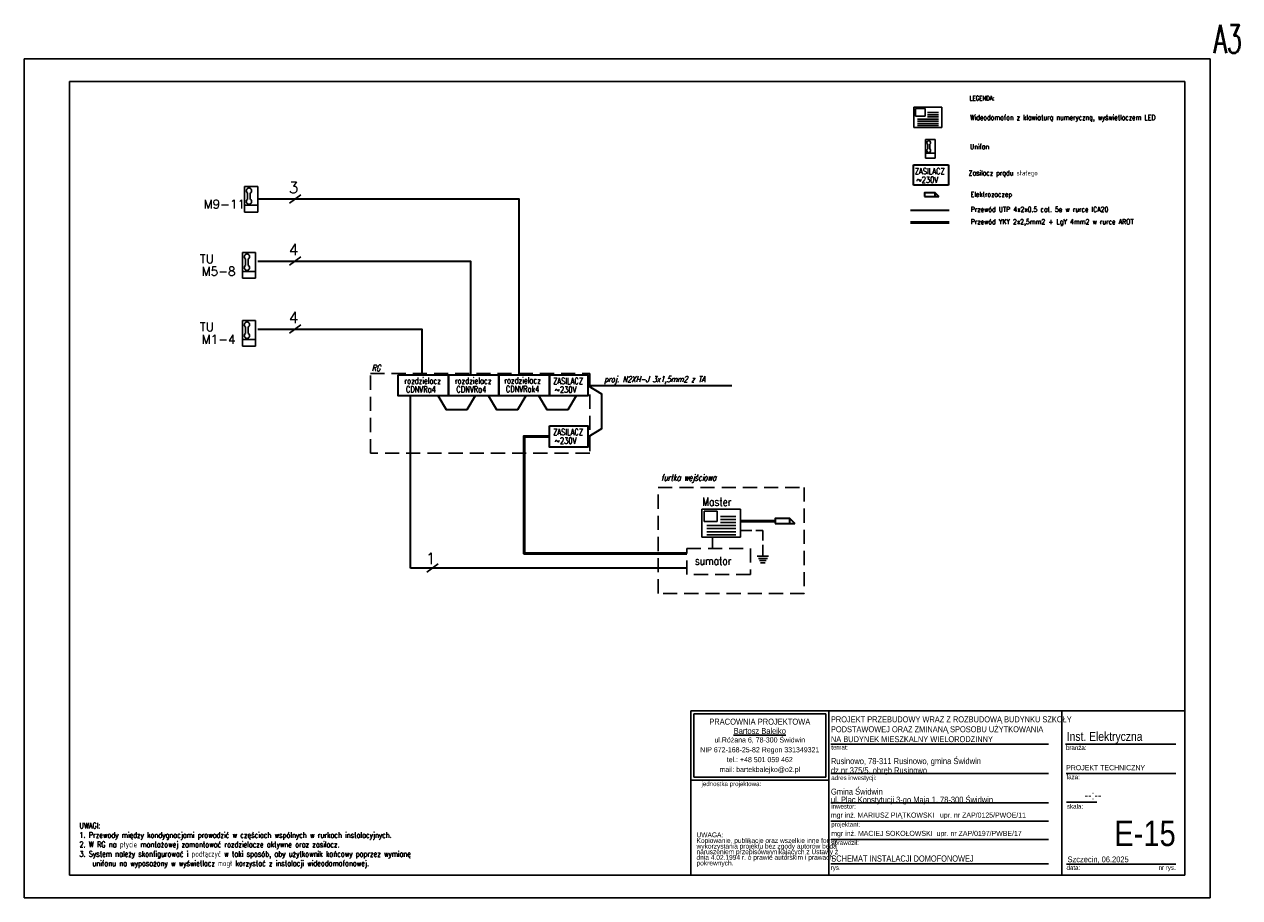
# Model space of a CAD drawing. Header units: millimetres. Extents: x 262469 to 275208, y -32539 to 9411.
# Tile 98 of 256: x 266739 to 271043, y -18367 to -15274. Entities that reach past the tile are written whole.
import ezdxf

# ---------------------------------------------------------------- set-up
doc = ezdxf.new("R2010")
doc.units = ezdxf.units.MM
doc.header["$LTSCALE"] = 100
doc.linetypes.add('DASHED', pattern=[0.75, 0.5, -0.25])
doc.linetypes.add('JIS_02_4.0', pattern=[5.5, 4, -1.5])
for name, color, linetype, lineweight in [('# elektryka', 102, 'Continuous', 30), ('$ ele elektryka', 1, 'Continuous', 30), ('$ IE TELETECHNIKA', 1, 'Continuous', 30), ('$ IE TELETECHNIKA BUDYNKOWA', 5, 'Continuous', 30), ('$ mp_ele', 1, 'Continuous', 35), ('$ TWN elektryka', 1, 'Continuous', 30)]:
    doc.layers.add(name, color=color, linetype=linetype, lineweight=lineweight)
for name, color, linetype in [('$ IE OPIS', 7, 'Continuous'), ('$ IE TABELA', 7, 'Continuous'), ('$ IE_Tabele', 7, 'Continuous'), ('$ MP opisy', 7, 'Continuous'), ('$ MP teletechnika', 3, 'Continuous'), ('dh-pwp1-1', 8, 'Continuous')]:
    doc.layers.add(name, color=color, linetype=linetype)
doc.styles.add('GENERATED_STYLE_10', font='ARIALN.TTF')
doc.styles.add('GENERATED_STYLE_11', font='ARIALN.TTF')
doc.styles.add('GENERATED_STYLE_6', font='ARIALN.TTF')
doc.styles.add('GENERATED_STYLE_9', font='ARIALN.TTF')
doc.styles.add('ROMANS', font='romans', dxfattribs={"width": 0.8})
doc.styles.get("Standard").update_dxf_attribs({"font": 'simplex.shx', "width": 0.8})

# ---------------------------------------------------------------- blocks, each defined once
blk = doc.blocks.new('centralka domofonu')
at = {"layer": '$ IE TELETECHNIKA BUDYNKOWA', "color": 1}
for p, q in [((777.361, 187.593), (777.361, 188.051)), ((777.361, 188.051), (777.994, 188.051)), ((777.403, 187.852), (777.403, 188.019)), ((777.403, 188.019), (777.616, 188.019)), ((777.616, 188.019), (777.616, 187.852)), ((777.994, 188.051), (777.994, 187.593)), ((777.616, 187.852), (777.403, 187.852)), ((777.994, 187.593), (777.361, 187.593))]:
    blk.add_line(p, q, dxfattribs=at)
at = {"layer": '$ IE TELETECHNIKA BUDYNKOWA', "color": 7}
for p, q in [((777.444, 187.783), (777.92, 187.783)), ((777.669, 187.931), (777.92, 187.931)), ((777.669, 187.882), (777.92, 187.882)), ((777.669, 187.832), (777.92, 187.832)), ((777.444, 187.734), (777.92, 187.734)), ((777.444, 187.684), (777.92, 187.684)), ((777.444, 187.635), (777.92, 187.635))]:
    blk.add_line(p, q, dxfattribs=at)
blk = doc.blocks.new('unifon')
at = {"layer": '$ IE TELETECHNIKA', "color": 1, "ltscale": 0.5}
for p, q in [((434.066, 244.069), (434.066, 243.648)), ((434.28, 244.069), (434.066, 244.069)), ((434.28, 243.648), (434.28, 244.069)), ((434.066, 243.76), (434.28, 243.76)), ((434.066, 243.648), (434.28, 243.648))]:
    blk.add_line(p, q, dxfattribs=at)
at = {"layer": '$ IE TELETECHNIKA', "color": 7, "ltscale": 0.5}
for p, q in [((434.116, 243.858), (434.116, 243.963)), ((434.159, 243.858), (434.159, 243.963))]:
    blk.add_line(p, q, dxfattribs=at)
for centre, start_param, end_param in [((434.138, 244.001), 4.451172, 9.685994), ((434.138, 243.82), 1.30958, 6.544402)]:
    blk.add_ellipse(centre, major_axis=(0.0309, 0.0309), ratio=1, start_param=start_param, end_param=end_param, dxfattribs=at)
blk = doc.blocks.new('a3eee')
at = {"layer": '$ IE TABELA'}
for p, q in [((19730.8, 4176.8), (19730.8, 1206.8)), ((23930.8, 4176.8), (19730.8, 4176.8)), ((23930.8, 1206.8), (23930.8, 4176.8)), ((19890.8, 4096.8), (19890.8, 1286.8)), ((23840.8, 4096.8), (19890.8, 4096.8)), ((23840.8, 1286.8), (23840.8, 4096.8)), ((19890.8, 1286.8), (23840.8, 1286.8)), ((19730.8, 1206.8), (23930.8, 1206.8))]:
    blk.add_line(p, q, dxfattribs=at)
at = {"layer": '$ IE TABELA', "style": 'ROMANS', "width": 0.6168}
blk.add_text('A3', height=100, dxfattribs=at).set_placement((23941.8, 4197.5))

msp = doc.modelspace()

# ---------------------------------------------------------------- linework, layer by layer
at = {"layer": '$ ele elektryka', "color": 3, "linetype": 'DASHED', "lineweight": 30}
for points in [[(267964.8, -16510.1), (268741.3, -16510.1), (268741.3, -16792.8), (267964.8, -16792.8)], [(268983.7, -16913.7), (269501.1, -16913.7), (269501.1, -17289.1), (268983.7, -17289.1)]]:
    msp.add_lwpolyline(points, close=True, dxfattribs=at)
at = {"layer": '$ ele elektryka'}
msp.add_lwpolyline([(269176.2, -17129.6), (269176.2, -17090.3)], dxfattribs=at)
at = {"layer": '$ IE_Tabele', "linetype": 'Continuous'}
for p, q in [((269098.9, -17705.4), (269588.2, -17705.4)), ((269098.9, -18286.6), (269098.9, -17705.4)), ((269098.9, -17705.4), (270848.9, -17705.4)), ((269109.5, -17939.5), (269109.5, -17716.1)), ((269109.5, -17716.1), (269577.6, -17716.1)), ((269577.6, -17939.5), (269577.6, -17716.1)), ((269588.2, -17705.4), (269588.2, -18286.6)), ((269588.2, -17950.1), (269588.2, -17705.4)), ((270412.7, -17705.4), (270412.7, -18286.6)), ((270848.9, -17705.4), (270848.9, -18286.6)), ((269588.2, -18286.6), (269588.2, -17745.4)), ((269595.4, -17822.4), (270365.4, -17822.4)), ((270426.6, -17822.4), (270816.6, -17822.4)), ((269109.5, -17939.5), (269577.6, -17939.5)), ((269595.4, -17926.4), (270365.4, -17926.4)), ((270428.4, -17926.4), (270816.6, -17926.4)), ((269098.9, -17950.1), (269588.2, -17950.1)), ((269595.4, -18030.4), (270365.4, -18030.4)), ((270429.5, -18028.7), (270537.5, -18028.7)), ((269595.4, -18095.3), (270365.4, -18095.3)), ((269596.5, -18160.2), (270365.4, -18160.2)), ((269595.4, -18246.6), (270365.4, -18246.6)), ((270429.5, -18248.3), (270657.7, -18248.3)), ((270657.7, -18248.3), (270816.6, -18248.3)), ((269098.9, -18286.6), (269588.2, -18286.6)), ((270848.9, -18286.6), (269588.2, -18286.6))]:
    msp.add_line(p, q, dxfattribs=at)
at = {"layer": '$ mp_ele', "color": 1}
for p, q in [((269887.3, -15843.3), (269887.3, -15771.7)), ((269887.3, -15771.7), (270012, -15771.7)), ((270012, -15771.7), (270012, -15843.3)), ((270012, -15843.3), (269887.3, -15843.3)), ((269964.5, -15870.9), (269977.3, -15883.8)), ((269964.5, -15883.8), (269977.3, -15883.8)), ((268598.6, -16590), (268598.6, -16515.5)), ((268598.6, -16770.8), (268598.6, -16696.3)), ((268598.6, -16696.3), (268701.6, -16696.3)), ((268701.6, -16770.8), (268598.6, -16770.8)), ((269449.9, -17024.2), (269467.7, -17042)), ((269449.9, -17042), (269467.7, -17042))]:
    msp.add_line(p, q, dxfattribs=at)
at = {"layer": '$ mp_ele'}
for p, q in [((269877.5, -15931.7), (270014.4, -15931.7)), ((268106.7, -17199.4), (268106.7, -16590)), ((269085.2, -17199.4), (268106.7, -17199.4))]:
    msp.add_line(p, q, dxfattribs=at)
at = {"layer": '$ mp_ele', "color": 1, "lineweight": 50, "ltscale": 0.003}
msp.add_line((269877.5, -15975.3), (270014.4, -15975.3), dxfattribs=at)
at = {"layer": '$ mp_ele', "color": 1}
for points in [[(269927.3, -15883.8), (269964.5, -15883.8), (269964.5, -15870.9), (269927.3, -15870.9)], [(269398.4, -17042), (269449.9, -17042), (269449.9, -17024.2), (269398.4, -17024.2)]]:
    msp.add_lwpolyline(points, close=True, dxfattribs=at)
at = {"layer": '$ mp_ele'}
for points in [[(267566, -15892.4), (268489.9, -15892.4), (268489.9, -16515.5)], [(267566, -16112.4), (268319.3, -16112.4), (268319.3, -16515.5)], [(267566, -16353.1), (268146.1, -16353.1), (268146.1, -16515.5)], [(268734.3, -16552.8), (269244.3, -16552.8)], [(268734.3, -16552.8), (268783.1, -16582.3), (268783.1, -16706.9), (268734.3, -16736.5)], [(268335.9, -16590), (268306.4, -16638.8), (268233.7, -16638.8), (268204.2, -16590)], [(268514.6, -16590), (268485.1, -16638.8), (268412.4, -16638.8), (268382.9, -16590)], [(268693.3, -16590), (268663.8, -16638.8), (268591.1, -16638.8), (268561.6, -16590)]]:
    msp.add_lwpolyline(points, dxfattribs=at)
for points in [[(268062.4, -16515.5), (268241.1, -16515.5), (268241.1, -16590), (268062.4, -16590)], [(268241.1, -16515.5), (268419.9, -16515.5), (268419.9, -16590), (268241.1, -16590)], [(268419.9, -16515.5), (268598.6, -16515.5), (268598.6, -16590), (268419.9, -16590)], [(268598.6, -16515.5), (268734.3, -16515.5), (268734.3, -16590), (268598.6, -16590)], [(268598.6, -16696.3), (268734.3, -16696.3), (268734.3, -16770.8), (268598.6, -16770.8)]]:
    msp.add_lwpolyline(points, close=True, dxfattribs=at)
at = {"layer": '$ mp_ele', "color": 1, "lineweight": 50, "ltscale": 0.003, "flags": 128}
msp.add_lwpolyline([(268598.6, -16733.5), (268508.6, -16733.5), (268508.6, -17147.5), (269085.2, -17147.5)], dxfattribs=at)
at = {"layer": '$ mp_ele', "color": 1, "lineweight": 50, "ltscale": 0.003}
msp.add_lwpolyline([(269398.4, -17033.1), (269274.8, -17033.1)], dxfattribs=at)
at = {"layer": '$ TWN elektryka', "color": 3}
for p, q in [((267677.6, -15907.2), (267717.8, -15877.7)), ((267677.6, -16127.1), (267717.8, -16097.6)), ((267677.6, -16367.9), (267717.8, -16338.4)), ((268164.1, -17214.2), (268204.3, -17184.7))]:
    msp.add_line(p, q, dxfattribs=at)
at = {"layer": '$ TWN elektryka', "linetype": 'DASHED'}
msp.add_lwpolyline([(269085.2, -17129.6), (269310.4, -17129.6), (269310.4, -17222.7), (269085.2, -17222.7)], close=True, dxfattribs=at)
at = {"layer": 'dh-pwp1-1', "color": 0, "linetype": 'JIS_02_4.0', "lineweight": -3, "ltscale": 0.1}
for p, q in [((269274.8, -17066.5), (269354.6, -17066.5)), ((269354.6, -17157.1), (269354.6, -17066.5)), ((269334.6, -17157.1), (269374.6, -17157.1)), ((269338.6, -17165.1), (269370.6, -17165.1)), ((269342.6, -17173.1), (269366.6, -17173.1)), ((269346.6, -17181.1), (269362.6, -17181.1))]:
    msp.add_line(p, q, dxfattribs=at)

# ---------------------------------------------------------------- block references
at = {"layer": '$ IE TABELA', "color": 7}
msp.add_blockref('a3eee', (247008.1, -19573.4), dxfattribs=at)
at = {"layer": '$ MP teletechnika', "xscale": 156.3147224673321, "yscale": 156.3147224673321, "zscale": 156.3147224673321}
msp.add_blockref('centralka domofonu', (148375.8, -44962.8), dxfattribs=at)
at = {"layer": '$ mp_ele', "color": 1, "lineweight": 50}
for p, xscale, yscale, zscale in [((202079.7, -53834), 156.3147224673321, 156.3147224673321, 156.3147224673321), ((173496.6, -68715.5), 216.6084978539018, 216.6084978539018, 216.6084978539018), ((173489.4, -68949.4), 216.6084978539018, 216.6084978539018, 216.6084978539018), ((173489.4, -69190.2), 216.6084978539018, 216.6084978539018, 216.6084978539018)]:
    msp.add_blockref('unifon', p, dxfattribs=dict(at, xscale=xscale, yscale=yscale, zscale=zscale))
at = {"layer": '$ mp_ele', "xscale": 216.6084978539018, "yscale": 216.6084978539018, "zscale": 216.6084978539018}
msp.add_blockref('centralka domofonu', (100754.7, -57724.5), dxfattribs=at)

# ---------------------------------------------------------------- texts
at = {"layer": '# elektryka', "color": 7}
for s, height, p in [('3', 40.1, (267675.3, -15872)), ('M9-11', 31.18, (267373.5, -15926.2)), ('4', 40.1, (267675.3, -16091.9)), ('TU', 31.18, (267359.9, -16120)), ('M5-8', 31.18, (267366.6, -16164.3)), ('4', 40.1, (267675.3, -16332.7)), ('TU', 31.18, (267359.9, -16360.8)), ('M1-4', 31.18, (267366.6, -16405.1)), ('1', 40.1, (268161, -17185.2))]:
    msp.add_text(s, height=height, dxfattribs=at).set_placement(p)
at = {"layer": '# elektryka', "color": 7, "char_height": 29.25, "width": 1009.966, "attachment_point": 1}
for s, insert in [('Master', (269139.8, -16949.9)), ('sumator', (269113.7, -17159.1))]:
    msp.add_mtext(s, dxfattribs=dict(at, insert=insert))
at = {"layer": '$ ele elektryka', "color": 7, "linetype": 'Continuous', "style": 'ROMANS', "oblique": 15, "width": 0.8}
for s, height, p in [('RG', 21.79, (267969, -16502)), ('proj. N2XH-J 3x1,5mm2 z TA', 21.785, (268792.3, -16541.6)), ('furtka wejściowa', 21.785, (268994.1, -16890.2))]:
    msp.add_text(s, height=height, dxfattribs=at).set_placement(p)
at = {"layer": '$ ele elektryka', "color": 7, "linetype": 'Continuous', "width": 1009.966, "attachment_point": 1, "style": 'ROMANS'}
for s, insert, char_height in [('ZASILACZ', (269892.5, -15783.3), 21.79), ('~230V', (269898.8, -15813.6), 21.79), ('rozdzielacz', (268084.8, -16525.2), 21.785), ('rozdzielacz', (268263.5, -16525.2), 21.785), ('rozdzielacz', (268438.6, -16524), 21.785), ('ZASILACZ', (268611.5, -16526.2), 21.79), ('CDNVRa4', (268090.1, -16555.8), 21.79), ('CDNVRa4', (268268.8, -16555.8), 21.79), ('CDNVRak4', (268443.9, -16554.6), 21.79), ('~230V', (268617.8, -16556.5), 21.79), ('ZASILACZ', (268611.5, -16707), 21.79), ('~230V', (268617.8, -16737.2), 21.79)]:
    msp.add_mtext(s, dxfattribs=dict(at, insert=insert, char_height=char_height))
at = {"layer": '$ IE OPIS', "color": 7}
for s, insert, char_height, width, attachment_point in [('Wideodomofon z klawiaturą numeryczną, wyświetlaczem LED\\P', (270088, -15595), 18, 1379.988, 1), ('Unifon ', (270088, -15698), 18, 776.897, 1), ('Zasilacz prądu stałego', (270083.2, -15791.3), 18, 1125.833, 1), ('Elektrozaczep', (270090, -15866.9), 18, 776.897, 1), ('Przewód UTP 4x2x0.5 cat. 5e w rurce ICA20', (270090.5, -15920.5), 18, 1005.712, 1), ('Przewód YKY 2x2,5mm2 + LgY 4mm2 w rurce AROT ', (270090.5, -15964.1), 18, 1005.712, 1), ('UWAGI:\\P1. Przewody między kondygnacjami prowadzić w częściach wspólnych w rurkach instalacyjnych.\\P2. W RG na płycie montażowej zamontować rozdzielacze aktywne oraz zasilacz.\\P3. System należy skonfigurować i podłączyć w taki sposób, aby użytkownik końcowy poprzez wymianę \\P    unifonu na wyposażony w wyświetlacz mogł korzystać z instalacji wideodomofonowej.', (266934, -18261.5), 20, 2395.325, 7)]:
    msp.add_mtext(s, dxfattribs=dict(at, insert=insert, char_height=char_height, width=width, attachment_point=attachment_point))
at = {"layer": '$ IE_Tabele', "linetype": 'Continuous'}
for s, insert, char_height, attachment_point, line_spacing_factor, style in [('{PRACOWNIA PROJEKTOWA\\P\\LBartosz Balejko}', (269343.5, -17732.6), 21.277, 2, 0.926719, 'GENERATED_STYLE_10'), ('{\\pt22543.3;PROJEKT PRZEBUDOWY WRAZ Z ROZBUDOWĄ BUDYNKU SZKOŁY \\P\\pt22543.3;PODSTAWOWEJ ORAZ ZMINANĄ SPOSOBU UŻYTKOWANIA \\P\\pt22543.3;NA BUDYNEK MIESZKALNY WIELORODZINNY}', (269595.4, -17816), 21, 7, 1.001884, 'GENERATED_STYLE_6'), ('{Rusinowo, 78-311 Rusinowo, gmina Świdwin \\Pdz.nr 375/5, obręb Rusinowo}', (269595.4, -17932.6), 21.277, 7, 0.918867, 'GENERATED_STYLE_9'), ('PROJEKT TECHNICZNY', (270428.4, -17897.3), 18, 1, 0.923713, 'GENERATED_STYLE_9'), ('{Gmina Świdwin\\Pul. Plac Konstytucji 3-go Maja 1, 78-300 Świdwin}', (269595.4, -18036.6), 21.277, 7, 0.807442, 'GENERATED_STYLE_9')]:
    msp.add_mtext(s, dxfattribs=dict(at, insert=insert, char_height=char_height, attachment_point=attachment_point, line_spacing_factor=line_spacing_factor, style=style))
at = {"layer": '$ IE_Tabele', "linetype": 'Continuous', "style": 'GENERATED_STYLE_9'}
for s, insert, char_height, width, attachment_point, line_spacing_factor in [('{ul.Różana 6, 78-300 Świdwin\\PNIP 672-168-25-82 Regon 331349321\\Ptel.: +48 501 059 462\\Pmail: bartekbalejko@o2.pl}', (269343.5, -17798.8), 18.085, 468.085, 2, 1.156383), ('{UWAGA:\\PKopiowanie, publikacje oraz wszelkie inne formy wykorzystania projektu bez zgody autorów będą naruszeniem przepisówwynikających z Ustawy z dnia 4.02.1994 r. o prawie autorskim i prawach pokrewnych.}', (269119.4, -18135.6), 17.0213, 448.341, 1, 0.703415)]:
    msp.add_mtext(s, dxfattribs=dict(at, insert=insert, char_height=char_height, width=width, attachment_point=attachment_point, line_spacing_factor=line_spacing_factor))
at = {"layer": '$ IE_Tabele', "linetype": 'Continuous'}
for s, insert, char_height, attachment_point, style in [('Inst. Elektryczna', (270430.5, -17779.5), 31.916, 1, 'GENERATED_STYLE_9'), ('{temat:}', (269596.5, -17826.1), 15.96, 1, 'GENERATED_STYLE_9'), ('{branża:}', (270427.8, -17827.3), 15.96, 1, 'GENERATED_STYLE_9'), ('{adres inwestycji:}', (269596.5, -17934.1), 15.958, 1, 'GENERATED_STYLE_9'), ('{faza:}', (270429.5, -17931), 15.96, 1, 'GENERATED_STYLE_9'), ('{jednostka projektowa:}', (269137.1, -17955.6), 15.958, 1, 'GENERATED_STYLE_9'), ('{inwestor:}', (269596.5, -18035), 15.958, 1, 'GENERATED_STYLE_9'), ('{skala:}', (270431.3, -18035.1), 15.96, 1, 'GENERATED_STYLE_9'), ('\\pxi-5,l7t7;--:--', (270430.3, -17987.6), 31.916, 1, 'GENERATED_STYLE_9'), ('mgr inż. MARIUSZ PIĄTKOWSKI   upr. nr ZAP/0125/PWOE/11', (269595.2, -18065.1), 18, 1, 'GENERATED_STYLE_9'), ('{projektant:}', (269596.5, -18099), 15.958, 1, 'GENERATED_STYLE_9'), ('E-15', (270816.6, -18093.7), 90, 3, 'GENERATED_STYLE_9'), ('{sprawdził:}', (269596.7, -18163.8), 15.958, 1, 'GENERATED_STYLE_9'), ('mgr inż. MACIEJ SOKOŁOWSKI  upr. nr ZAP/0197/PWBE/17', (269596.5, -18130), 18, 1, 'GENERATED_STYLE_9'), ('SCHEMAT INSTALACJI DOMOFONOWEJ', (269596.8, -18217), 22, 1, 'GENERATED_STYLE_11'), ('Szczecin, 06.2025', (270433.4, -18220.8), 20.213, 1, 'GENERATED_STYLE_9'), ('{rys.}', (269594.7, -18252.3), 15.96, 1, 'GENERATED_STYLE_9'), ('{data:}', (270429.7, -18252.3), 15.96, 1, 'GENERATED_STYLE_9'), ('{nr rys.}', (270755.8, -18252), 15.96, 1, 'GENERATED_STYLE_9')]:
    msp.add_mtext(s, dxfattribs=dict(at, insert=insert, char_height=char_height, attachment_point=attachment_point, style=style))
at = {"layer": '$ MP opisy', "color": 7, "ltscale": 2.5, "insert": (270086.7, -15527.8), "char_height": 15.75, "width": 776.897, "attachment_point": 1, "style": 'ROMANS'}
msp.add_mtext('LEGENDA:', dxfattribs=at)

doc.saveas('drawing.dxf')
